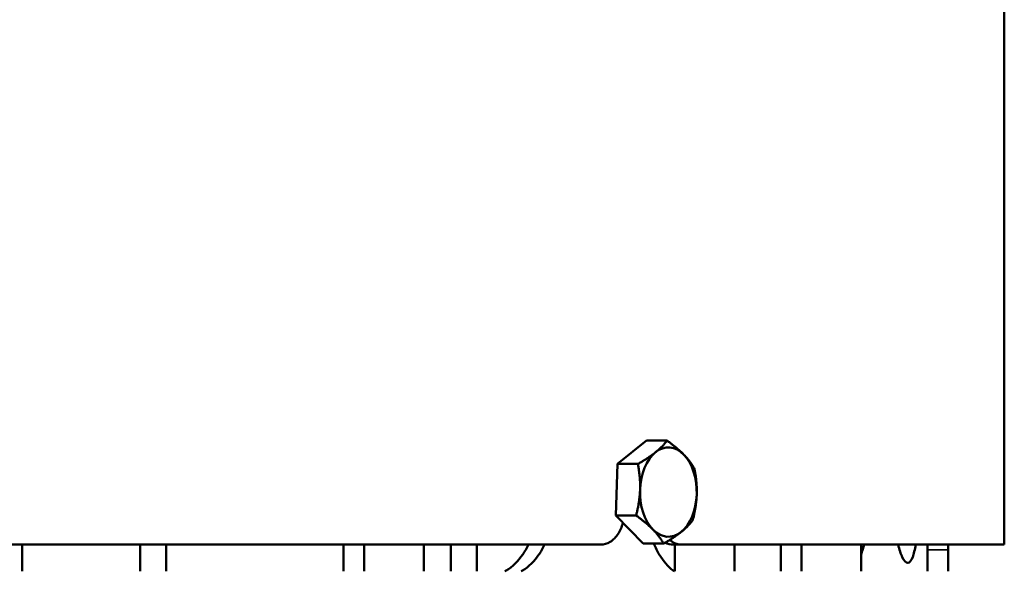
# Model space of a CAD drawing. Header units: millimetres. Extents: x -1106 to 8832, y -1538 to 1985.
# Tile 23 of 42: x 6471 to 6658, y 645 to 750. Entities that reach past the tile are written whole.
import ezdxf

# ---------------------------------------------------------------- set-up
doc = ezdxf.new("R2010")
doc.units = ezdxf.units.MM
doc.layers.add('Видимые тонкие (ГОСТ)', color=7, linetype='Continuous', lineweight=35)
doc.layers.add('Видимый контур (ГОСТ)', color=7, linetype='Continuous', lineweight=50)

msp = doc.modelspace()

# ---------------------------------------------------------------- linework, layer by layer
at = {"layer": 'Видимые тонкие (ГОСТ)'}
msp.add_line((6647.74, 649.14), (6643.78, 649.14), dxfattribs=at)
at = {"layer": 'Видимый контур (ГОСТ)'}
for p, q in [((6658.41, 650.14), (6658.41, 809.14)), ((6584.75, 665.49), (6590.3, 669.94)), ((6590.3, 669.94), (6594.2, 669.94)), ((6584.42, 655.69), (6584.75, 665.49)), ((6584.75, 665.49), (6588.64, 665.49)), ((6584.42, 655.69), (6588.31, 655.69)), ((6589.64, 650.34), (6584.42, 655.69)), ((6581.6, 650.14), (6070.55, 650.14)), ((6471.44, 645.06), (6471.44, 650.14)), ((6493.9, 650.14), (6493.9, 645.06)), ((6498.81, 645.06), (6498.81, 650.14)), ((6532.61, 650.14), (6532.61, 645.06)), ((6536.55, 645.06), (6536.55, 650.14)), ((6547.9, 650.14), (6547.9, 645.06)), ((6553.05, 650.14), (6553.05, 645.06)), ((6557.96, 645.06), (6557.96, 650.14)), ((6589.64, 650.34), (6593.54, 650.34)), ((6591.76, 650.34), (6591.76, 650.21)), ((6595.32, 650.14), (6596.86, 650.14)), ((6595.7, 645.06), (6595.7, 650.14)), ((6658.41, 650.14), (6596.86, 650.14)), ((6607.05, 650.14), (6607.05, 645.06)), ((6615.85, 650.14), (6615.85, 645.06)), ((6619.79, 645.06), (6619.79, 650.14)), ((6631.13, 650.14), (6631.13, 645.06)), ((6643.78, 649.14), (6643.77, 650.14)), ((6643.78, 645.06), (6643.78, 649.14)), ((6647.74, 650.14), (6647.74, 649.14)), ((6647.74, 649.14), (6647.74, 645.06))]:
    msp.add_line(p, q, dxfattribs=at)
for major_axis, start_param, end_param in [((0, -8.5), 3.612224, 4.659422), ((0, 8.5), 5.706619, 6.753817), ((0, 8.5), 4.659422, 5.706619), ((0, -8.5), 4.659422, 5.706619), ((0, 8.5), 3.612224, 4.659422), ((0, -8.5), 5.706619, 6.753817)]:
    msp.add_ellipse((6594.45, 660.14), major_axis=major_axis, ratio=0.635318, start_param=start_param, end_param=end_param, dxfattribs=at)
for points in [[(6592, 667.71), (6593.29, 668.75), (6594.2, 669.94)], [(6594.2, 669.94), (6596.18, 668.5), (6597.4, 667.26)], [(6588.64, 665.49), (6590.72, 666.68), (6592, 667.71)], [(6589.06, 660.59), (6589.14, 662.86), (6588.64, 665.49)], [(6597.4, 667.26), (6598.61, 666.02), (6599.42, 664.59)], [(6599.42, 664.59), (6599.92, 661.96), (6599.85, 659.69)], [(6588.31, 655.69), (6588.98, 658.31), (6589.06, 660.59)], [(6599.85, 659.69), (6599.77, 657.41), (6599.09, 654.79)], [(6591.51, 653.01), (6590.3, 654.25), (6588.31, 655.69)], [(6599.09, 654.79), (6598.19, 653.59), (6596.9, 652.56)], [(6593.54, 650.34), (6592.72, 651.77), (6591.51, 653.01)], [(6596.9, 652.56), (6595.61, 651.53), (6593.54, 650.34)]]:
    msp.add_rational_spline(points, [1, 1.0379548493, 1], degree=2, dxfattribs=at)
for points, knots in [([(6581.6, 650.14), (6582.19, 650.14), (6582.81, 650.31), (6583.95, 651.03), (6584.47, 651.57), (6585.25, 652.76), (6585.58, 653.48), (6585.81, 654.26)], [1.0553862, 1.0553862, 1.0553862, 1.0553862, 1.3192014, 1.3192014, 1.5830167, 1.5830167, 1.8267682, 1.8267682, 1.8267682, 1.8267682]), ([(6594.75, 651.06), (6594.9, 650.91), (6595.07, 650.78), (6595.76, 650.31), (6596.33, 650.14), (6596.86, 650.14)], [0.7079518, 0.7079518, 0.7079518, 0.7079518, 0.7911564, 0.7911564, 1.0549717, 1.0549717, 1.0549717, 1.0549717]), ([(6563.32, 645.06), (6563.41, 645.1), (6563.49, 645.15), (6564.78, 645.92), (6565.86, 647), (6567.11, 648.81), (6567.47, 649.45), (6567.8, 650.14)], [2.608659, 2.608659, 2.608659, 2.608659, 2.6460489, 2.6460489, 3.175147, 3.175147, 3.4165479, 3.4165479, 3.4165479, 3.4165479]), ([(6570.89, 650.14), (6570.56, 649.45), (6570.2, 648.81), (6568.96, 647), (6567.88, 645.92), (6566.59, 645.15), (6566.5, 645.1), (6566.42, 645.06)], [5.0423452, 5.0423452, 5.0423452, 5.0423452, 5.2837581, 5.2837581, 5.8128088, 5.8128088, 5.8502005, 5.8502005, 5.8502005, 5.8502005]), ([(6595.59, 645.06), (6595.51, 645.1), (6595.44, 645.15), (6594.38, 645.92), (6593.46, 647), (6592.36, 648.86), (6592.02, 649.57), (6591.71, 650.34)], [-1.6208985, -1.6208985, -1.6208985, -1.6208985, -1.5835069, -1.5835069, -1.0544561, -1.0544561, -0.7900335, -0.7900335, -0.7900335, -0.7900335]), ([(6631.72, 650.14), (6631.64, 649.84), (6631.56, 649.56), (6631.37, 648.92), (6631.26, 648.56), (6631.13, 648.22)], [1.2015908, 1.2015908, 1.2015908, 1.2015908, 1.3172299, 1.3172299, 1.4735757, 1.4735757, 1.4735757, 1.4735757]), ([(6641.54, 650.14), (6641.38, 649.19), (6641.18, 648.37), (6640.68, 647.01), (6640.35, 646.64), (6639.7, 646.64), (6639.33, 647.01), (6638.69, 648.37), (6638.43, 649.19), (6638.19, 650.14)], [1.260828, 1.260828, 1.260828, 1.260828, 1.695418, 1.695418, 2.260557, 2.260557, 2.825697, 2.825697, 3.260287, 3.260287, 3.260287, 3.260287])]:
    msp.add_open_spline(points, degree=3, knots=knots, dxfattribs=at)
msp.add_open_spline([(6595.32, 650.14), (6594.85, 650.14), (6594.36, 650.27), (6593.89, 650.54)], degree=3, dxfattribs=at)

doc.saveas('drawing.dxf')
